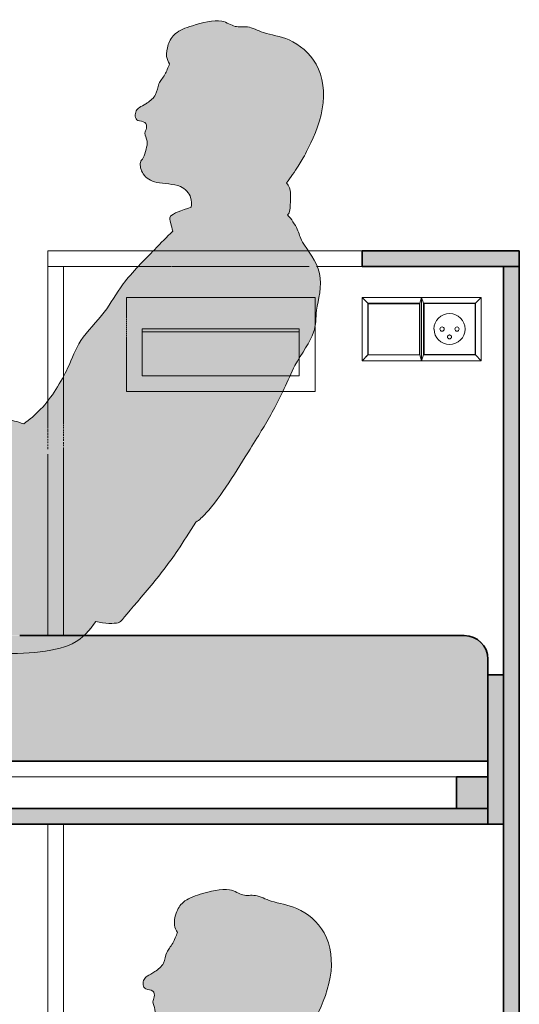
# Model space of a CAD drawing. Header units: centimetres. Extents: x 11682 to 15279, y -243 to 11866.
# Tile 8 of 13: x 13751 to 13815, y 736 to 861. Entities that reach past the tile are written whole.
import ezdxf

# ---------------------------------------------------------------- set-up
doc = ezdxf.new("R2010")
doc.units = ezdxf.units.CM
for name, color, linetype, lineweight in [('A-DETL-GENF', 92, 'Continuous', 18), ('A-GENM', 13, 'Continuous', 18), ('E-ELEC-FIXT', 91, 'Continuous', 18), ('G-IMPT', 8, 'Continuous', 18)]:
    doc.layers.add(name, color=color, linetype=linetype, lineweight=lineweight)

# ---------------------------------------------------------------- blocks, each defined once
blk = doc.blocks.new('FURN_Sp_Lozko 2-02Nrozk - E25-LZ-01-10197810-E25-LZ-02-3 Copy 1')
at = {"layer": 'A-GENM'}
for points in [[(11821.54, 830), (11841.54, 830), (11841.54, 832), (11821.54, 832)], [(11841.54, 630), (11841.54, 830), (11839.54, 830), (11839.54, 630)], [(11747.54, 767), (11837.54, 767), (11837.54, 780), (11837.43, 780.78), (11837.13, 781.5), (11836.66, 782.12), (11836.04, 782.6), (11835.31, 782.9), (11834.54, 783), (11786.23, 783), (11785.81, 782.68), (11785.22, 782.31), (11784.55, 781.97), (11783.81, 781.67), (11782.9, 781.38), (11782.13, 781.19), (11781.04, 780.99), (11780.15, 780.88), (11779.04, 780.79), (11777.31, 780.72), (11775.6, 780.72), (11773.85, 780.79), (11771.5, 780.98), (11769.22, 781.21), (11766.44, 781.58), (11764.26, 781.85), (11761.06, 782.17), (11758.98, 782.32), (11756.93, 782.38), (11750.05, 782.51), (11748.95, 782.53), (11748.41, 782.12), (11747.94, 781.5), (11747.64, 780.78), (11747.54, 780), (11747.54, 772.88)], [(11837.54, 759), (11839.54, 759), (11839.54, 778), (11837.54, 778), (11837.54, 761)], [(11806.36, 759), (11837.54, 759), (11837.54, 761), (11747.54, 761), (11747.54, 759), (11797.71, 759)]]:
    blk.add_hatch(color=8, dxfattribs=at).paths.add_polyline_path(points)
h = blk.add_hatch(color=8, dxfattribs=at)
h.paths.add_polyline_path([(11837.54, 761), (11837.54, 765), (11833.54, 765), (11833.54, 761), (11837.2, 761)])
h.paths.add_polyline_path([(11751.54, 761), (11751.54, 765), (11747.54, 765), (11747.54, 761)])
for p, q in [((11781.54, 830), (11781.54, 832)), ((11781.54, 832), (11794.95, 832)), ((11794.95, 832), (11795.12, 832)), ((11795.12, 832), (11795.42, 832)), ((11795.42, 832), (11795.71, 832)), ((11795.72, 832), (11795.99, 832)), ((11796, 832), (11796.26, 832)), ((11796.28, 832), (11796.54, 832)), ((11796.55, 832), (11796.79, 832)), ((11796.81, 832), (11797.05, 832)), ((11797.07, 832), (11797.31, 832)), ((11797.32, 832), (11797.56, 832)), ((11797.59, 832), (11798.92, 832)), ((11798.95, 832), (11799.54, 832)), ((11799.57, 832), (11800.17, 832)), ((11800.2, 832), (11814.4, 832)), ((11814.4, 832), (11814.43, 832)), ((11814.43, 832), (11814.5, 832)), ((11814.5, 832), (11814.53, 832)), ((11814.53, 832), (11814.57, 832)), ((11814.57, 832), (11814.61, 832)), ((11814.61, 832), (11814.64, 832)), ((11814.67, 832), (11821.54, 832)), ((11781.54, 830), (11781.54, 812.89)), ((11793.02, 830), (11781.54, 830)), ((11783.54, 830), (11783.54, 816.01)), ((11783.54, 830), (11783.54, 816.01)), ((11793.25, 830), (11793.02, 830)), ((11793.66, 830), (11793.25, 830)), ((11797.29, 830), (11793.66, 830)), ((11797.61, 830), (11797.35, 830)), ((11797.9, 830), (11797.64, 830)), ((11814.8, 830), (11797.95, 830)), ((11815.81, 830), (11815.74, 830)), ((11821.54, 830), (11815.82, 830)), ((11792.12, 826.06), (11791.54, 826.06)), ((11791.54, 826.06), (11791.54, 825.99)), ((11791.54, 825.98), (11791.54, 825.79)), ((11791.54, 825.77), (11791.54, 825.59)), ((11791.54, 825.56), (11791.54, 825.36)), ((11791.54, 825.34), (11791.54, 825.15)), ((11791.54, 825.12), (11791.54, 824.93)), ((11791.54, 824.91), (11791.54, 824.72)), ((11797.71, 826.06), (11792.15, 826.06)), ((11805.11, 826.06), (11797.72, 826.06)), ((11812.52, 826.06), (11805.14, 826.06)), ((11815.54, 826.06), (11812.52, 826.06)), ((11815.54, 825.04), (11815.54, 826.06)), ((11815.54, 824.85), (11815.54, 825.04)), ((11821.54, 826.06), (11822.27, 825.33)), ((11821.54, 826.06), (11821.54, 818)), ((11829.11, 826.06), (11821.54, 826.06)), ((11822.27, 818.73), (11822.27, 825.33)), ((11822.27, 825.33), (11828.87, 825.33)), ((11828.87, 825.33), (11829.11, 826.06)), ((11829.11, 826.06), (11828.87, 825.33)), ((11828.87, 825.33), (11828.87, 818.73)), ((11829.11, 818), (11829.11, 826.06)), ((11829.11, 826.06), (11829.36, 825.33)), ((11829.11, 826.06), (11829.11, 818)), ((11829.36, 825.33), (11829.11, 826.06)), ((11836.69, 826.06), (11829.11, 826.06)), ((11829.36, 818.73), (11829.36, 825.33)), ((11829.36, 825.33), (11835.96, 825.33)), ((11835.96, 825.33), (11836.69, 826.06)), ((11836.22, 825.59), (11835.96, 825.33)), ((11835.96, 825.33), (11835.96, 818.73)), ((11836.69, 818), (11836.69, 826.06)), ((11791.54, 824.71), (11791.54, 824.52)), ((11791.54, 824.5), (11791.54, 824.32)), ((11791.54, 824.28), (11791.54, 824.1)), ((11791.54, 824.08), (11791.54, 823.9)), ((11791.54, 823.86), (11791.54, 823.68)), ((11815.54, 824.76), (11815.54, 824.85)), ((11815.54, 824.66), (11815.54, 824.75)), ((11815.54, 824.58), (11815.54, 824.66)), ((11815.54, 824.48), (11815.54, 824.57)), ((11815.54, 824.39), (11815.54, 824.48)), ((11815.54, 824.3), (11815.54, 824.39)), ((11815.54, 824.21), (11815.54, 824.3)), ((11815.54, 824.13), (11815.54, 824.21)), ((11815.54, 823.56), (11815.54, 824.13)), ((11791.54, 823.63), (11791.54, 823.44)), ((11791.54, 823.39), (11791.54, 823.2)), ((11791.54, 823.14), (11791.54, 822.95)), ((11791.54, 822.88), (11791.54, 822.69)), ((11791.54, 822.6), (11791.54, 822.41)), ((11815.54, 823.49), (11815.54, 823.54)), ((11815.54, 823.41), (11815.54, 823.46)), ((11815.54, 823.35), (11815.54, 823.4)), ((11815.54, 823.29), (11815.54, 823.34)), ((11815.54, 823.22), (11815.54, 823.27)), ((11815.54, 823.11), (11815.54, 823.21)), ((11815.54, 823.05), (11815.54, 823.1)), ((11815.54, 822.99), (11815.54, 823.04)), ((11815.54, 822.91), (11815.54, 822.96)), ((11815.54, 822.85), (11815.54, 822.89)), ((11815.54, 822.79), (11815.54, 822.84)), ((11815.54, 822.72), (11815.54, 822.77)), ((11815.54, 822.67), (11815.54, 822.71)), ((11815.54, 822.47), (11815.54, 822.66)), ((11815.54, 822.42), (11815.54, 822.45)), ((11791.54, 822.33), (11791.54, 822.13)), ((11791.54, 822.06), (11791.54, 821.87)), ((11791.54, 821.79), (11791.54, 821.6)), ((11791.54, 821.52), (11791.54, 821.32)), ((11791.54, 821.27), (11791.54, 821.07)), ((11793.54, 817.48), (11793.54, 822.06)), ((11793.54, 822.06), (11800.18, 822.06)), ((11793.54, 821.66), (11794.01, 821.66)), ((11794.03, 821.66), (11802.64, 821.66)), ((11800.2, 822.06), (11805.11, 822.06)), ((11802.64, 821.66), (11807.56, 821.66)), ((11805.14, 822.06), (11813.54, 822.06)), ((11807.58, 821.66), (11813.54, 821.66)), ((11813.54, 822.06), (11813.54, 819.17)), ((11815.54, 814.06), (11815.54, 822.34)), ((11791.54, 821.01), (11791.54, 819.53)), ((11791.54, 819.49), (11791.54, 814.06)), ((11813.54, 819.16), (11813.54, 819.02)), ((11813.54, 819.01), (11813.54, 818.72)), ((11813.54, 818.72), (11813.54, 818.57)), ((11822.27, 818.73), (11821.54, 818)), ((11822.05, 818.51), (11822.27, 818.73)), ((11828.87, 818.73), (11822.27, 818.73)), ((11829.11, 818), (11828.87, 818.73)), ((11828.87, 818.73), (11829.11, 818)), ((11829.36, 818.73), (11829.11, 818)), ((11829.11, 818), (11829.36, 818.73)), ((11835.96, 818.73), (11829.36, 818.73)), ((11836.69, 818), (11835.96, 818.73)), ((11793.54, 816.06), (11793.54, 817.46)), ((11813.54, 818.57), (11813.54, 818.43)), ((11813.54, 818.42), (11813.54, 818.32)), ((11813.54, 818.32), (11813.54, 816.06)), ((11821.54, 818), (11829.11, 818)), ((11829.11, 818), (11836.69, 818)), ((11783.54, 816.01), (11783.54, 815.9)), ((11783.54, 816.01), (11783.54, 815.9)), ((11783.54, 815.9), (11783.54, 815.65)), ((11783.54, 815.9), (11783.54, 815.65)), ((11783.54, 815.64), (11783.54, 815.38)), ((11783.54, 815.64), (11783.54, 815.38)), ((11783.54, 815.38), (11783.54, 815.12)), ((11783.54, 815.38), (11783.54, 815.12)), ((11783.54, 815.11), (11783.54, 814.85)), ((11783.54, 815.11), (11783.54, 814.85)), ((11797.71, 816.06), (11793.54, 816.06)), ((11805.11, 816.06), (11797.73, 816.06)), ((11810.05, 816.06), (11805.11, 816.06)), ((11810.5, 816.06), (11810.06, 816.06)), ((11810.82, 816.06), (11810.53, 816.06)), ((11811.14, 816.06), (11810.84, 816.06)), ((11811.45, 816.06), (11811.15, 816.06)), ((11811.76, 816.06), (11811.46, 816.06)), ((11812.07, 816.06), (11811.77, 816.06)), ((11812.36, 816.06), (11812.07, 816.06)), ((11813.54, 816.06), (11812.36, 816.06)), ((11783.54, 814.84), (11783.54, 814.58)), ((11783.54, 814.84), (11783.54, 814.58)), ((11783.54, 814.56), (11783.54, 814.3)), ((11783.54, 814.56), (11783.54, 814.3)), ((11783.54, 814.28), (11783.54, 814.02)), ((11783.54, 814.28), (11783.54, 814.02)), ((11783.54, 814), (11783.54, 813.73)), ((11783.54, 814), (11783.54, 813.73)), ((11783.54, 813.7), (11783.54, 813.44)), ((11783.54, 813.7), (11783.54, 813.44)), ((11791.54, 814.06), (11792.76, 814.06)), ((11792.77, 814.06), (11805.1, 814.06)), ((11805.11, 814.06), (11809.16, 814.06)), ((11809.19, 814.06), (11809.76, 814.06)), ((11809.78, 814.06), (11810.05, 814.06)), ((11810.09, 814.06), (11810.4, 814.06)), ((11810.41, 814.06), (11810.71, 814.06)), ((11810.72, 814.06), (11811.35, 814.06)), ((11811.35, 814.06), (11811.43, 814.06)), ((11811.43, 814.06), (11815.54, 814.06)), ((11781.54, 812.89), (11781.54, 811.74)), ((11783.54, 813.39), (11783.54, 810.22)), ((11783.54, 813.39), (11783.54, 810.22)), ((11781.54, 811.73), (11781.54, 811.46)), ((11781.54, 811.45), (11781.54, 811.18)), ((11781.54, 811.16), (11781.54, 810.9)), ((11781.54, 810.87), (11781.54, 810.62)), ((11781.54, 810.59), (11781.54, 810.33)), ((11781.54, 810.3), (11781.54, 810.04)), ((11781.54, 810), (11781.54, 809.75)), ((11783.54, 810.18), (11783.54, 809.95)), ((11783.54, 810.18), (11783.54, 809.95)), ((11783.54, 809.88), (11783.54, 809.65)), ((11783.54, 809.88), (11783.54, 809.65)), ((11781.54, 809.71), (11781.54, 809.46)), ((11781.54, 809.37), (11781.54, 809.15)), ((11781.54, 809.1), (11781.54, 808.85)), ((11781.54, 808.77), (11781.54, 808.52)), ((11783.54, 809.59), (11783.54, 809.37)), ((11783.54, 809.59), (11783.54, 809.37)), ((11783.54, 809.26), (11783.54, 809.03)), ((11783.54, 809.26), (11783.54, 809.03)), ((11783.54, 808.96), (11783.54, 808.74)), ((11783.54, 808.96), (11783.54, 808.74)), ((11783.54, 808.64), (11783.54, 808.42)), ((11783.54, 808.64), (11783.54, 808.42)), ((11781.54, 808.43), (11781.54, 808.19)), ((11781.54, 808.07), (11781.54, 807.83)), ((11781.54, 807.72), (11781.54, 807.48)), ((11783.54, 808.32), (11783.54, 808.1)), ((11783.54, 808.32), (11783.54, 808.1)), ((11783.54, 807.99), (11783.54, 807.78)), ((11783.54, 807.99), (11783.54, 807.78)), ((11783.54, 807.64), (11783.54, 807.43)), ((11783.54, 807.64), (11783.54, 807.43)), ((11781.54, 807.34), (11781.54, 807.11)), ((11781.54, 806.98), (11781.54, 806.74)), ((11783.54, 807.32), (11783.54, 807.1)), ((11783.54, 807.32), (11783.54, 807.1)), ((11783.54, 806.93), (11783.54, 806.33)), ((11783.54, 806.93), (11783.54, 806.33)), ((11783.54, 806.33), (11783.54, 805.34)), ((11783.54, 806.33), (11783.54, 805.34)), ((11781.54, 806.09), (11781.54, 783)), ((11783.54, 805.31), (11783.54, 804.3)), ((11783.54, 805.31), (11783.54, 804.3)), ((11783.54, 804.3), (11783.54, 783)), ((11783.54, 804.3), (11783.54, 783)), ((11751.54, 765), (11833.54, 765)), ((11781.54, 759), (11781.54, 701.14)), ((11783.54, 759), (11783.54, 703.71)), ((11783.54, 759), (11783.54, 703.71))]:
    blk.add_line(p, q, dxfattribs=at)
at = {"layer": 'A-GENM', "lineweight": 35}
for p, q in [((11841.54, 832), (11821.54, 832)), ((11821.54, 832), (11821.54, 830)), ((11841.54, 830), (11841.54, 832)), ((11821.54, 830), (11841.54, 830)), ((11841.54, 830), (11839.54, 830)), ((11839.54, 830), (11839.54, 630)), ((11841.54, 630), (11841.54, 830)), ((11786.23, 783), (11777.96, 783)), ((11834.54, 783), (11786.23, 783)), ((11837.54, 767), (11837.54, 780)), ((11839.54, 778), (11837.54, 778)), ((11837.54, 778), (11837.54, 759)), ((11839.54, 759), (11839.54, 778)), ((11747.54, 767), (11837.54, 767)), ((11837.54, 765), (11833.54, 765)), ((11833.54, 765), (11833.54, 761)), ((11837.54, 761), (11837.54, 765)), ((11837.54, 761), (11747.54, 761)), ((11833.54, 761), (11837.54, 761)), ((11837.54, 759), (11837.54, 761)), ((11747.54, 759), (11837.54, 759)), ((11837.54, 759), (11839.54, 759))]:
    blk.add_line(p, q, dxfattribs=at)
blk.add_arc((11834.54, 780), 3, 0, 90, dxfattribs=at)
blk = doc.blocks.new('KONTAKT-SIMON_Łącznik_jednobiegunowy_BASIC_zaciski_śrubowe - Kolor modułu - Biały-9376182-E25-LZ-02-3 Copy 1')
at = {"layer": 'E-ELEC-FIXT'}
for p, q in [((11822.32, 721.31), (11828.82, 721.31)), ((11822.32, 721.31), (11822.32, 721.25)), ((11828.82, 721.31), (11828.82, 721.25))]:
    blk.add_line(p, q, dxfattribs=at)
for points in [[(11822.32, 721.25), (11823.03, 721.23), (11824.47, 721.22), (11826.65, 721.22), (11828.09, 721.23), (11828.82, 721.25)], [(11822.32, 717.98), (11822.32, 718.51), (11822.32, 719.58), (11822.32, 720.68), (11822.32, 721.25)], [(11828.82, 721.25), (11828.82, 720.68), (11828.82, 719.58), (11828.82, 718.51), (11828.82, 717.98)], [(11822.32, 714.77), (11822.32, 715.32), (11822.32, 716.4), (11822.32, 717.46), (11822.32, 717.98)], [(11828.82, 717.98), (11828.82, 717.46), (11828.82, 716.4), (11828.82, 715.32), (11828.82, 714.77)], [(11828.82, 714.77), (11828.1, 714.76), (11826.66, 714.74), (11824.48, 714.74), (11823.04, 714.76), (11822.32, 714.77)]]:
    blk.add_open_spline(points, degree=3, dxfattribs=at)
blk = doc.blocks.new('KONTAKT-SIMON_Gniazdo_wtyczkowe_BASIC - Kolor modułu - Biały-V5-E25-LZ-02-3 Copy 1')
at = {"layer": 'E-ELEC-FIXT', "flags": 128}
for points in [[(11832.66, 821.28), (11832.65, 821.28), (11832.64, 821.28), (11832.63, 821.28), (11832.62, 821.28), (11832.61, 821.28), (11832.6, 821.27), (11832.59, 821.27), (11832.58, 821.27), (11832.57, 821.26), (11832.56, 821.26), (11832.55, 821.26), (11832.54, 821.25), (11832.53, 821.25), (11832.52, 821.24), (11832.51, 821.24), (11832.51, 821.23), (11832.5, 821.22), (11832.49, 821.22), (11832.48, 821.21), (11832.48, 821.2), (11832.47, 821.2), (11832.46, 821.19), (11832.46, 821.18), (11832.45, 821.17), (11832.44, 821.17), (11832.44, 821.16), (11832.43, 821.15), (11832.43, 821.14), (11832.43, 821.13), (11832.42, 821.12), (11832.42, 821.11), (11832.42, 821.1), (11832.41, 821.09), (11832.41, 821.08), (11832.41, 821.07), (11832.41, 821.06), (11832.41, 821.05), (11832.41, 821.04), (11832.41, 821.03), (11832.41, 821.02), (11832.41, 821.01), (11832.41, 821), (11832.41, 820.99), (11832.41, 820.98), (11832.41, 820.97), (11832.41, 820.96), (11832.42, 820.95), (11832.42, 820.94), (11832.42, 820.94), (11832.43, 820.93), (11832.43, 820.92), (11832.44, 820.91), (11832.44, 820.9), (11832.45, 820.89), (11832.45, 820.88), (11832.46, 820.87), (11832.47, 820.87), (11832.47, 820.86), (11832.48, 820.85), (11832.49, 820.85), (11832.49, 820.84), (11832.5, 820.83), (11832.51, 820.83), (11832.52, 820.82), (11832.53, 820.82), (11832.54, 820.81), (11832.54, 820.81), (11832.55, 820.8), (11832.56, 820.8), (11832.57, 820.79), (11832.58, 820.79), (11832.59, 820.79), (11832.6, 820.79), (11832.61, 820.78), (11832.62, 820.78), (11832.63, 820.78), (11832.64, 820.78), (11832.65, 820.78), (11832.66, 820.78)], [(11832.66, 820.78), (11832.67, 820.78), (11832.68, 820.78), (11832.69, 820.78), (11832.7, 820.78), (11832.7, 820.78), (11832.71, 820.79), (11832.72, 820.79), (11832.73, 820.79), (11832.74, 820.8), (11832.75, 820.8), (11832.76, 820.8), (11832.77, 820.81), (11832.78, 820.81), (11832.79, 820.82), (11832.8, 820.82), (11832.8, 820.83), (11832.81, 820.84), (11832.82, 820.84), (11832.83, 820.85), (11832.83, 820.86), (11832.84, 820.86), (11832.85, 820.87), (11832.85, 820.88), (11832.86, 820.89), (11832.87, 820.89), (11832.87, 820.9), (11832.88, 820.91), (11832.88, 820.92), (11832.88, 820.93), (11832.89, 820.94), (11832.89, 820.95), (11832.89, 820.96), (11832.9, 820.97), (11832.9, 820.98), (11832.9, 820.99), (11832.9, 821), (11832.9, 821.01), (11832.9, 821.02), (11832.91, 821.03), (11832.91, 821.04), (11832.9, 821.05), (11832.9, 821.06), (11832.9, 821.07), (11832.9, 821.08), (11832.9, 821.09), (11832.9, 821.1), (11832.89, 821.11), (11832.89, 821.12), (11832.89, 821.12), (11832.88, 821.13), (11832.88, 821.14), (11832.87, 821.15), (11832.87, 821.16), (11832.86, 821.17), (11832.86, 821.18), (11832.85, 821.19), (11832.85, 821.19), (11832.84, 821.2), (11832.83, 821.21), (11832.82, 821.21), (11832.82, 821.22), (11832.81, 821.23), (11832.8, 821.23), (11832.79, 821.24), (11832.78, 821.24), (11832.78, 821.25), (11832.77, 821.25), (11832.76, 821.26), (11832.75, 821.26), (11832.74, 821.27), (11832.73, 821.27), (11832.72, 821.27), (11832.71, 821.27), (11832.7, 821.28), (11832.69, 821.28), (11832.68, 821.28), (11832.67, 821.28), (11832.66, 821.28), (11832.66, 821.28)]]:
    blk.add_lwpolyline(points, dxfattribs=at)
at = {"layer": 'E-ELEC-FIXT'}
for centre, radius, start, end in [((11832.66, 822.03), 1.98, 0, 180), ((11832.66, 822.03), 1.97, 180, 0), ((11831.71, 822.03), 0.275, 0, 180), ((11831.71, 822.03), 0.275, 180, 0), ((11833.61, 822.03), 0.275, 0, 180), ((11833.61, 822.03), 0.275, 180, 0)]:
    blk.add_arc(centre, radius, start, end, dxfattribs=at)
for points in [[(11829.41, 825.28), (11830.12, 825.28), (11831.56, 825.28), (11833.74, 825.28), (11835.18, 825.28), (11835.91, 825.28)], [(11829.41, 822.03), (11829.41, 822.56), (11829.41, 823.63), (11829.41, 824.72), (11829.41, 825.28)], [(11835.91, 825.28), (11835.91, 824.72), (11835.91, 823.63), (11835.91, 822.56), (11835.91, 822.03)], [(11829.41, 818.78), (11829.41, 819.34), (11829.41, 820.43), (11829.41, 821.5), (11829.41, 822.03)], [(11835.91, 822.03), (11835.91, 821.5), (11835.91, 820.43), (11835.91, 819.34), (11835.91, 818.78)], [(11835.91, 818.78), (11835.19, 818.78), (11833.75, 818.78), (11831.57, 818.78), (11830.13, 818.78), (11829.41, 818.78)]]:
    blk.add_open_spline(points, degree=3, dxfattribs=at)
blk = doc.blocks.new('DEIT_CzlowiekM-Siedzacy - 01_dwg-9883474-E25-LZ-02-3 Copy 1')
at = {"layer": 'G-IMPT'}
h = blk.add_hatch(color=256, dxfattribs=at)
h.paths.add_polyline_path([(11738.46, 630), (11739.53, 630), (11739.76, 630.24), (11739.89, 630.86), (11740.08, 631.98), (11740.23, 633.28), (11740.33, 634.57), (11740.35, 635.67), (11740.32, 636.59), (11740.23, 637.43), (11740.08, 638.2), (11739.9, 638.9), (11739.66, 639.57), (11739.35, 640.27), (11739, 640.98), (11739.1, 642.11), (11739.12, 643.2), (11739.08, 643.84), (11738.95, 645.29), (11738.97, 645.75), (11739.06, 646.65), (11739.06, 647.18), (11738.96, 648.16), (11738.78, 650.02), (11738.76, 650.61), (11738.81, 651.15), (11739.07, 652.87), (11739.04, 653.51), (11739.01, 654.2), (11739.05, 654.92), (11739.15, 655.7), (11739.44, 657.62), (11739.77, 659.76), (11740.13, 662.65), (11740.29, 664.35), (11740.34, 665.46), (11740.32, 666.63), (11740.17, 668.65), (11740.04, 670.28), (11739.89, 671.55), (11739.69, 672.35), (11739.72, 672.52), (11739.75, 672.59), (11739.83, 672.68), (11740.08, 672.83), (11740.43, 672.91), (11740.93, 672.94), (11741.69, 672.93), (11742.34, 672.88), (11743.55, 672.71), (11745.83, 672.34), (11747.56, 672.15), (11747.66, 672.82), (11747.94, 673.5), (11748.46, 674.16), (11749.06, 674.61), (11749.8, 674.9), (11750.71, 675), (11792.48, 675), (11796.95, 680.37), (11797.99, 681.74), (11798.9, 683.02), (11799.89, 684.53), (11801.41, 686.88), (11802.09, 687.41), (11802.56, 687.87), (11803.15, 688.53), (11803.77, 689.31), (11804.63, 690.49), (11805.72, 692.1), (11807.1, 694.26), (11809.94, 698.85), (11810.92, 700.56), (11811.73, 702.06), (11812.62, 703.86), (11813.5, 705.76), (11814.08, 707), (11815.54, 709.33), (11815.98, 710.15), (11816.25, 710.74), (11816.42, 711.22), (11816.59, 712.06), (11816.68, 713.15), (11816.76, 713.86), (11816.94, 714.94), (11817.15, 716.12), (11817.22, 716.83), (11817.24, 717.49), (11817.2, 718.08), (11817.19, 718.16), (11816.99, 718.96), (11816.81, 719.44), (11816.49, 720.09), (11816.07, 720.8), (11814.85, 722.72), (11814.63, 723.25), (11814.24, 724.22), (11813.91, 724.83), (11813.5, 725.43), (11813.08, 726.05), (11813.33, 726.56), (11813.38, 727.03), (11813.43, 728.73), (11813.38, 729.09), (11813.32, 729.29), (11812.95, 729.99), (11812.91, 730.05), (11813.83, 731.32), (11814.55, 732.4), (11815.16, 733.44), (11815.81, 734.69), (11816.25, 735.65), (11816.79, 736.99), (11817.09, 737.93), (11817.35, 738.91), (11817.5, 739.66), (11817.59, 740.44), (11817.62, 741.12), (11817.6, 741.89), (11817.54, 742.53), (11817.4, 743.25), (11817.24, 743.87), (11817, 744.5), (11816.72, 745.09), (11816.37, 745.65), (11815.99, 746.17), (11815.71, 746.49), (11815.1, 747.08), (11814.6, 747.47), (11814.09, 747.81), (11813.39, 748.17), (11812.67, 748.46), (11812.28, 748.59), (11811.44, 748.81), (11810.61, 749.01), (11809.85, 749.26), (11808.11, 749.86), (11807.81, 749.91), (11807.5, 749.93), (11806.78, 749.91), (11806.43, 749.98), (11806, 750.15), (11804.88, 750.55), (11804.44, 750.65), (11803.96, 750.69), (11803.4, 750.64), (11802.62, 750.51), (11801.68, 750.29), (11800.77, 750.01), (11799.85, 749.68), (11799.33, 749.43), (11798.89, 749.13), (11798.44, 748.69), (11798.29, 748.5), (11797.98, 747.95), (11797.81, 747.48), (11797.69, 747.01), (11797.64, 746.53), (11797.66, 746.09), (11797.76, 745.7), (11797.89, 745.44), (11798.03, 745.21), (11797.69, 744.37), (11797.4, 743.78), (11797.14, 743.4), (11796.94, 743.13), (11796.68, 742.59), (11796.18, 741.2), (11796, 740.93), (11795.77, 740.68), (11795.33, 740.33), (11794.92, 740.06), (11794.18, 739.62), (11793.95, 739.44), (11793.77, 739.16), (11793.67, 738.86), (11793.65, 738.67), (11793.72, 738.38), (11793.84, 738.19), (11794.01, 738.02), (11794.3, 737.9), (11794.79, 737.8), (11794.88, 737.74), (11794.96, 737.62), (11795.04, 737.39), (11795.08, 737.06), (11795.06, 736.83), (11794.91, 736.39), (11794.93, 736.1), (11795.17, 735.25), (11795.16, 734.95), (11795.07, 734.39), (11794.91, 733.8), (11794.77, 733.45), (11794.58, 733.16), (11794.47, 732.98), (11794.36, 732.68), (11794.32, 732.32), (11794.33, 732.12), (11794.39, 731.83), (11794.52, 731.5), (11794.73, 731.13), (11794.78, 731.05), (11795.12, 730.7), (11795.43, 730.49), (11795.8, 730.3), (11796.18, 730.17), (11796.62, 730.08), (11799.13, 729.69), (11799.52, 729.51), (11799.87, 729.29), (11800.18, 729.05), (11800.42, 728.78), (11800.6, 728.47), (11800.73, 728.15), (11800.83, 727.74), (11800.84, 727.44), (11800.81, 727.14), (11800.76, 726.94), (11798.86, 726.25), (11798.43, 726.02), (11798.21, 725.85), (11798.2, 725.83), (11798.07, 725.39), (11798.13, 725.08), (11798.42, 723.88), (11796.54, 721.99), (11793.96, 719.33), (11793.06, 718.33), (11792.25, 717.33), (11791.65, 716.52), (11790.75, 715.14), (11789.86, 713.8), (11789.26, 713.05), (11787.03, 710.38), (11786.53, 709.64), (11786.36, 709.34), (11785.92, 708.43), (11784.88, 706.09), (11784.28, 704.94), (11783.69, 703.95), (11783.07, 703.01), (11782.52, 702.27), (11781.95, 701.59), (11781.35, 700.96), (11780.74, 700.38), (11780.11, 699.85), (11779.46, 699.38), (11777.91, 699.83), (11776.22, 700.11), (11775.02, 700.23), (11774.55, 700.34), (11774.2, 700.47), (11773.93, 700.64), (11773.67, 700.87), (11773.41, 701.19), (11772.55, 702.41), (11772.35, 702.57), (11772.02, 702.74), (11771.58, 702.85), (11771.39, 702.89), (11771.23, 703.38), (11770.98, 703.9), (11770.64, 704.48), (11770.33, 704.92), (11770.05, 705.22), (11769.93, 705.32), (11769.3, 705.68), (11768.83, 705.82), (11766.45, 706.45), (11766.44, 706.61), (11765.75, 707.24), (11765.14, 707.19), (11760.13, 706.76), (11759.19, 708), (11758.46, 708.9), (11757.55, 709.94), (11755.57, 712.06), (11753.96, 713.7), (11753.28, 714.34), (11752.57, 714.9), (11752.02, 715.27), (11751.64, 715.5), (11751.03, 715.78), (11750.38, 716.01), (11749.69, 716.18), (11749, 716.28), (11748.29, 716.32), (11747.56, 716.3), (11746.87, 716.22), (11746.22, 716.07), (11745.6, 715.86), (11745.01, 715.59), (11744.65, 715.39), (11744.15, 715.06), (11743.54, 714.55), (11742.71, 713.86), (11741.83, 713.11), (11740.96, 712.29), (11740.69, 711.88), (11740.48, 711.4), (11740.24, 710.67), (11740.04, 709.9), (11739.86, 708.86), (11739.61, 707.52), (11739.38, 706.47), (11739.08, 705.47), (11738.72, 704.42), (11738.11, 702.91), (11737.14, 700.63), (11736.84, 699.89), (11736.63, 699.17), (11736.49, 698.43), (11736.42, 697.81), (11736.29, 695.7), (11736.2, 695.39), (11736.09, 695.22), (11735.89, 694.99), (11735.41, 694.53), (11734.79, 693.86), (11734.58, 693.51), (11734.43, 693.12), (11734.3, 692.7), (11734.22, 692.24), (11733.02, 691.94), (11731.85, 691.59), (11730.64, 691.17), (11729.47, 690.71), (11728.32, 690.18), (11727.35, 689.75), (11726.75, 689.54), (11726.12, 689.39), (11725.35, 689.27), (11724.22, 689.17), (11722.74, 689.1), (11716.72, 688.89), (11715.58, 688.77), (11714.81, 688.64), (11714.27, 688.49), (11713.91, 688.32), (11713.64, 688.14), (11713.39, 687.92), (11713.11, 687.48), (11713.02, 687.19), (11712.96, 686.85), (11712.96, 686.47), (11713.05, 685.88), (11713.16, 685.37), (11713.3, 684.95), (11713.54, 684.49), (11713.83, 684.05), (11714.19, 683.62), (11714.59, 683.22), (11715.17, 682.73), (11715.82, 682.26), (11716.54, 681.81), (11717.48, 681.3), (11718.49, 680.82), (11719.56, 680.37), (11720.68, 679.96), (11721.83, 679.61), (11723, 679.31), (11724.16, 679.09), (11725.13, 678.97), (11726.05, 678.92), (11726.97, 678.92), (11727.06, 677.59), (11727.1, 676.32), (11727.11, 673.27), (11727.21, 672.35), (11727.42, 670.99), (11727.94, 668.4), (11728.25, 666.71), (11728.47, 665.05), (11728.62, 663.55), (11728.72, 661.95), (11728.75, 660.63), (11728.71, 659.32), (11728.65, 658.51), (11728.46, 656.83), (11728.44, 656.12), (11728.47, 655.79), (11728.55, 655.41), (11728.83, 654.57), (11729.19, 653.33), (11729.2, 652.96), (11729.13, 652.32), (11728.91, 650.52), (11728.92, 649.01), (11728.83, 648.28), (11728.72, 647.8), (11728.57, 647.18), (11728.5, 646.7), (11728.46, 645.8), (11728.45, 644.46), (11728.35, 644.06), (11728.17, 643.59), (11728.01, 643.33), (11727.73, 642.89), (11727.62, 642.55), (11727.56, 642.1), (11727.55, 641.67), (11727.56, 641.14), (11726.7, 640.53), (11726.1, 640.06), (11723.26, 637.68), (11722.38, 637.05), (11721.6, 636.55), (11720.89, 636.16), (11720.17, 635.83), (11719.45, 635.56), (11718.72, 635.35), (11717.97, 635.19), (11717.19, 635.08), (11716.04, 635), (11713.78, 634.87), (11713.07, 634.75), (11712.61, 634.61), (11712.21, 634.42), (11711.94, 634.23), (11711.71, 633.98), (11711.6, 633.81), (11711.45, 633.43), (11711.41, 633.14), (11711.41, 632.81), (11711.47, 632.47), (11711.6, 632.05), (11711.8, 631.65), (11712, 631.36), (11712.22, 631.12), (11712.48, 630.92), (11712.85, 630.71), (11713.27, 630.55), (11713.88, 630.39), (11714.73, 630.26), (11715.91, 630.13), (11717.53, 630.02), (11718.35, 630), (11723.41, 630.03), (11724.69, 630.15), (11726, 630.34), (11728.47, 630.78), (11730.2, 631.11), (11730.2, 630), (11738.46, 630)])
h.paths.add_polyline_path([(11793.09, 675.73), (11793.09, 675.73), (11793.15, 675.8)])
h.paths.add_polyline_path([(11766.45, 706.61), (11766.43, 706.7), (11766.27, 707.02), (11766.1, 707.15), (11765.76, 707.24), (11766.44, 706.61)])
h.paths.add_polyline_path([(11813.33, 729.29), (11813.14, 729.71), (11813.14, 729.69), (11813.33, 729.29)])
for points, knots in [([(11798.03, 745.21), (11797.85, 745.49), (11797.53, 746.13), (11797.77, 747.72), (11798.7, 749.27), (11800.9, 750.12), (11804.71, 751.1), (11806.27, 749.72), (11808.05, 750.13), (11810.01, 748.98), (11813.45, 748.6), (11817.35, 745.37), (11818.08, 739.51), (11815.54, 734.03), (11814.46, 732.22), (11813.44, 730.73), (11812.91, 730.05)], [-4.13009, -4.13009, -4.13009, -4.13009, -3.950304, -3.727776, -3.494908, -3.217137, -2.868058, -2.624983, -2.398393, -2.13503, -1.803556, -1.416229, -0.98656, -0.552532, -0.28868, 0, 0, 0, 0]), ([(11800.76, 726.94), (11800.84, 727.36), (11800.89, 728.28), (11799.51, 730), (11796.35, 729.85), (11794.53, 730.94), (11794.15, 732.7), (11794.75, 733.19), (11795.05, 734.35), (11795.32, 735.35), (11794.72, 736.38), (11795.19, 736.95), (11795.02, 737.94), (11793.93, 737.86), (11793.57, 738.53), (11793.75, 739.26), (11794.18, 739.69), (11795.22, 740.18), (11796.44, 741.19), (11796.53, 742.77), (11797.41, 743.58), (11797.84, 744.74), (11798.03, 745.21)], [-8.375519, -8.375519, -8.375519, -8.375519, -8.173247, -7.925208, -7.610764, -7.354749, -7.135015, -6.986069, -6.792309, -6.608133, -6.425573, -6.27928, -6.12186, -5.950769, -5.806626, -5.656729, -5.52064, -5.328458, -5.106373, -4.891537, -4.67747, -4.511493, -4.511493, -4.511493, -4.511493])]:
    blk.add_open_spline(points, degree=3, knots=knots, dxfattribs=at)
blk = doc.blocks.new('DEIT_CzlowiekM-Siedzacy - _M_Siedzacy-9883504-E25-LZ-02-3 Copy 1')
blk.add_blockref('DEIT_CzlowiekM-Siedzacy - 01_dwg-9883474-E25-LZ-02-3 Copy 1', (0, 0))
blk = doc.blocks.new('DEIT_CzlowiekM-Siedzacy - 01_dwg-V6-E25-LZ-02-3 Copy 1')
at = {"layer": 'G-IMPT'}
h = blk.add_hatch(color=256, dxfattribs=at)
h.paths.add_polyline_path([(11718.33, 740.59), (11722.41, 740.62), (11723.68, 740.74), (11725, 740.93), (11727.47, 741.38), (11729.2, 741.7), (11729.17, 740.59), (11738.53, 740.59), (11738.75, 740.83), (11738.89, 741.46), (11739.07, 742.57), (11739.23, 743.88), (11739.32, 745.17), (11739.35, 746.27), (11739.31, 747.18), (11739.22, 748.03), (11739.08, 748.79), (11738.89, 749.49), (11738.66, 750.16), (11738.34, 750.87), (11738, 751.58), (11738.09, 752.7), (11738.12, 753.8), (11738.08, 754.43), (11737.94, 755.88), (11737.97, 756.35), (11738.05, 757.18), (11738.04, 757.95), (11737.96, 758.75), (11737.77, 760.7), (11737.76, 761.21), (11737.8, 761.74), (11738.07, 763.47), (11738.04, 764.11), (11738.01, 764.79), (11738.04, 765.42), (11738.15, 766.29), (11738.44, 768.21), (11738.77, 770.35), (11739.13, 773.24), (11739.29, 774.94), (11739.34, 776.06), (11739.32, 777.23), (11739.17, 779.24), (11739.03, 780.87), (11738.88, 782.14), (11738.69, 782.95), (11738.72, 783.13), (11738.74, 783.18), (11738.82, 783.28), (11739.08, 783.42), (11739.43, 783.5), (11739.87, 783.54), (11740.68, 783.52), (11741.34, 783.47), (11742.54, 783.3), (11744.82, 782.93), (11746.14, 782.79), (11748.35, 782.6), (11748.99, 782.56), (11749.04, 782.6), (11749.76, 782.9), (11750.75, 783), (11786.25, 783.02), (11786.6, 783.33), (11787.01, 783.77), (11787.37, 784.27), (11787.68, 784.8), (11788.36, 784.66), (11789.04, 784.58), (11789.73, 784.55), (11790.28, 784.6), (11790.51, 784.64), (11790.93, 784.94), (11791.76, 785.94), (11795.55, 790.47), (11796.67, 791.9), (11797.63, 793.23), (11798.55, 794.6), (11800.38, 797.45), (11801.09, 798), (11801.56, 798.46), (11802.15, 799.13), (11802.77, 799.91), (11803.62, 801.08), (11804.72, 802.69), (11806.1, 804.85), (11808.93, 809.44), (11809.92, 811.15), (11810.72, 812.65), (11811.62, 814.45), (11812.52, 816.41), (11813.08, 817.6), (11814.53, 819.93), (11814.99, 820.76), (11815.25, 821.34), (11815.42, 821.82), (11815.59, 822.64), (11815.68, 823.74), (11815.76, 824.46), (11815.95, 825.59), (11816.14, 826.71), (11816.22, 827.46), (11816.24, 828.09), (11816.19, 828.68), (11816.11, 829.09), (11815.99, 829.55), (11815.81, 830.03), (11815.48, 830.69), (11815.06, 831.39), (11813.85, 833.32), (11813.63, 833.84), (11813.22, 834.84), (11812.91, 835.42), (11812.52, 836), (11812.08, 836.64), (11812.33, 837.15), (11812.37, 837.62), (11812.43, 839.32), (11812.38, 839.68), (11812.32, 839.88), (11811.95, 840.59), (11811.91, 840.64), (11812.83, 841.92), (11813.54, 843), (11814.16, 844.04), (11814.81, 845.29), (11815.24, 846.25), (11815.78, 847.59), (11816.09, 848.53), (11816.34, 849.51), (11816.49, 850.25), (11816.58, 850.98), (11816.62, 851.71), (11816.6, 852.48), (11816.53, 853.16), (11816.4, 853.85), (11816.23, 854.46), (11816, 855.09), (11815.71, 855.68), (11815.37, 856.24), (11814.98, 856.76), (11814.7, 857.08), (11814.09, 857.67), (11813.59, 858.06), (11813.08, 858.4), (11812.38, 858.77), (11811.66, 859.05), (11811.27, 859.19), (11810.44, 859.41), (11809.6, 859.61), (11808.84, 859.86), (11807.11, 860.46), (11806.8, 860.51), (11806.5, 860.53), (11805.77, 860.51), (11805.43, 860.58), (11805, 860.75), (11803.88, 861.14), (11803.44, 861.25), (11802.95, 861.28), (11802.4, 861.23), (11801.62, 861.1), (11800.68, 860.88), (11799.76, 860.61), (11798.84, 860.27), (11798.33, 860.03), (11797.89, 859.73), (11797.44, 859.29), (11797.29, 859.09), (11796.98, 858.55), (11796.8, 858.07), (11796.69, 857.6), (11796.64, 857.12), (11796.66, 856.68), (11796.75, 856.3), (11796.88, 856.03), (11797.03, 855.8), (11796.69, 854.96), (11796.39, 854.37), (11796.12, 853.97), (11795.94, 853.73), (11795.68, 853.19), (11795.18, 851.79), (11795, 851.52), (11794.77, 851.28), (11794.32, 850.92), (11793.97, 850.69), (11793.17, 850.21), (11792.95, 850.04), (11792.76, 849.75), (11792.66, 849.46), (11792.65, 849.26), (11792.73, 848.94), (11792.83, 848.78), (11793, 848.62), (11793.3, 848.49), (11793.78, 848.39), (11793.87, 848.33), (11793.96, 848.21), (11794.04, 847.99), (11794.08, 847.66), (11794.05, 847.43), (11793.91, 847.03), (11793.93, 846.7), (11794.17, 845.85), (11794.15, 845.54), (11794.06, 844.99), (11793.9, 844.39), (11793.77, 844.05), (11793.57, 843.76), (11793.47, 843.57), (11793.36, 843.28), (11793.31, 842.91), (11793.33, 842.71), (11793.39, 842.42), (11793.52, 842.09), (11793.72, 841.72), (11793.8, 841.62), (11794.11, 841.3), (11794.43, 841.08), (11794.78, 840.9), (11795.24, 840.75), (11795.62, 840.67), (11798.12, 840.28), (11798.51, 840.11), (11798.87, 839.89), (11799.17, 839.64), (11799.41, 839.37), (11799.59, 839.06), (11799.72, 838.74), (11799.82, 838.33), (11799.84, 838.03), (11799.81, 837.74), (11799.76, 837.54), (11797.86, 836.85), (11797.42, 836.62), (11797.2, 836.44), (11797.18, 836.38), (11797.07, 835.99), (11797.13, 835.68), (11797.42, 834.48), (11795.53, 832.59), (11792.95, 829.93), (11792.06, 828.92), (11791.24, 827.92), (11790.65, 827.11), (11789.75, 825.73), (11788.85, 824.39), (11788.26, 823.65), (11786.03, 820.97), (11785.53, 820.23), (11785.35, 819.93), (11784.92, 819.03), (11783.88, 816.68), (11783.23, 815.45), (11782.7, 814.57), (11782.06, 813.61), (11781.52, 812.87), (11780.95, 812.19), (11780.35, 811.55), (11779.74, 810.97), (11779.03, 810.38), (11778.46, 809.97), (11776.91, 810.42), (11775.21, 810.7), (11774.02, 810.83), (11773.55, 810.93), (11773.2, 811.07), (11772.92, 811.23), (11772.67, 811.46), (11772.41, 811.79), (11771.55, 813), (11771.35, 813.17), (11771.02, 813.34), (11770.58, 813.45), (11770.39, 813.48), (11770.22, 813.97), (11769.98, 814.5), (11769.64, 815.08), (11769.32, 815.52), (11769.05, 815.81), (11768.93, 815.91), (11768.3, 816.27), (11767.83, 816.41), (11765.45, 817.04), (11765.44, 817.2), (11764.75, 817.83), (11764.14, 817.78), (11759.13, 817.35), (11758.21, 818.57), (11757.46, 819.5), (11756.54, 820.54), (11754.7, 822.51), (11752.96, 824.29), (11752.28, 824.93), (11751.56, 825.49), (11751.02, 825.87), (11750.64, 826.09), (11750.03, 826.38), (11749.37, 826.6), (11748.69, 826.77), (11748, 826.88), (11747.29, 826.92), (11746.56, 826.9), (11745.85, 826.81), (11745.22, 826.67), (11744.59, 826.45), (11744.01, 826.18), (11743.4, 825.83), (11743.06, 825.59), (11742.54, 825.15), (11741.7, 824.45), (11740.83, 823.71), (11739.95, 822.88), (11739.69, 822.48), (11739.47, 821.99), (11739.23, 821.27), (11739.04, 820.5), (11738.85, 819.45), (11738.6, 818.11), (11738.37, 817.07), (11738.08, 816.07), (11737.71, 815.02), (11737.08, 813.43), (11736.14, 811.22), (11735.84, 810.5), (11735.62, 809.77), (11735.48, 809.02), (11735.41, 808.41), (11735.29, 806.3), (11735.19, 805.99), (11735.09, 805.81), (11734.88, 805.59), (11734.4, 805.12), (11733.79, 804.45), (11733.58, 804.1), (11733.42, 803.72), (11733.3, 803.29), (11733.22, 802.84), (11732, 802.53), (11730.85, 802.19), (11729.64, 801.77), (11728.46, 801.3), (11727.32, 800.78), (11726.34, 800.34), (11725.74, 800.14), (11725.14, 799.99), (11724.34, 799.87), (11723.22, 799.76), (11721.73, 799.69), (11715.71, 799.48), (11714.57, 799.36), (11713.78, 799.22), (11713.27, 799.08), (11712.91, 798.92), (11712.64, 798.74), (11712.38, 798.51), (11712.11, 798.07), (11712.01, 797.79), (11711.95, 797.44), (11711.96, 797.07), (11712.04, 796.48), (11712.15, 795.97), (11712.3, 795.55), (11712.53, 795.09), (11712.83, 794.64), (11713.18, 794.22), (11713.59, 793.81), (11714.17, 793.32), (11714.82, 792.86), (11715.53, 792.41), (11716.47, 791.9), (11717.49, 791.42), (11718.56, 790.97), (11719.68, 790.56), (11720.83, 790.2), (11721.99, 789.91), (11723.16, 789.69), (11724.13, 789.57), (11725.05, 789.51), (11725.96, 789.52), (11726.05, 788.25), (11726.09, 786.91), (11726.1, 783.86), (11726.2, 782.95), (11726.42, 781.59), (11726.94, 778.99), (11727.24, 777.31), (11727.47, 775.64), (11727.62, 774.14), (11727.72, 772.54), (11727.74, 771.22), (11727.71, 769.9), (11727.64, 769.11), (11727.46, 767.42), (11727.43, 766.72), (11727.47, 766.39), (11727.55, 766), (11727.83, 765.17), (11728.19, 763.93), (11728.2, 763.55), (11728.13, 762.92), (11727.91, 761.12), (11727.91, 759.6), (11727.83, 758.87), (11727.71, 758.39), (11727.62, 758.04), (11727.5, 757.29), (11727.46, 756.39), (11727.45, 755.05), (11727.34, 754.63), (11727.16, 754.18), (11727.01, 753.92), (11726.72, 753.49), (11726.62, 753.14), (11726.56, 752.69), (11726.55, 752.26), (11726.56, 751.74), (11725.71, 751.14), (11725.1, 750.65), (11722.25, 748.28), (11721.43, 747.67), (11720.6, 747.14), (11719.88, 746.75), (11719.17, 746.43), (11718.45, 746.16), (11717.72, 745.94), (11716.97, 745.79), (11716.18, 745.68), (11715.04, 745.59), (11712.81, 745.47), (11712.06, 745.35), (11711.6, 745.21), (11711.2, 745.01), (11710.94, 744.82), (11710.72, 744.6), (11710.6, 744.4), (11710.45, 744.02), (11710.41, 743.74), (11710.41, 743.41), (11710.47, 743.06), (11710.6, 742.64), (11710.8, 742.25), (11710.99, 741.96), (11711.22, 741.72), (11711.47, 741.51), (11711.84, 741.3), (11712.27, 741.14), (11712.88, 740.99), (11713.73, 740.85), (11714.91, 740.73), (11716.53, 740.61), (11717.35, 740.59), (11718.21, 740.59)])
h.paths.add_polyline_path([(11729.21, 741.73), (11729.21, 741.73), (11729.72, 742.06)])
h.paths.add_polyline_path([(11724.89, 749.64), (11724.89, 749.64), (11724.89, 749.72)])
h.paths.add_polyline_path([(11792.11, 786.35), (11792.11, 786.35), (11792.15, 786.39)])
h.paths.add_polyline_path([(11765.45, 817.2), (11765.43, 817.3), (11765.24, 817.63), (11765.1, 817.75), (11764.76, 817.83), (11765.44, 817.21)])
h.paths.add_polyline_path([(11812.32, 839.88), (11812.23, 840.14), (11812.1, 840.35)])
blk.add_hatch(color=256, dxfattribs=at).paths.add_polyline_path([(11776.17, 780.71), (11777.96, 780.74), (11779.6, 780.83), (11780.68, 780.94), (11781.67, 781.09), (11782.57, 781.29), (11783.54, 781.58), (11784.19, 781.82), (11784.89, 782.14), (11785.52, 782.49), (11786.09, 782.88), (11786.23, 783), (11750.32, 782.97), (11749.71, 782.88), (11748.99, 782.56), (11750.63, 782.49), (11753.47, 782.44), (11758.98, 782.32), (11760.54, 782.22), (11762.65, 782.02), (11765.9, 781.65), (11770.35, 781.08), (11773.26, 780.83), (11775.02, 780.73), (11775.6, 780.72)])
for points, knots in [([(11797.03, 855.8), (11796.85, 856.08), (11796.52, 856.72), (11796.77, 858.31), (11797.7, 859.86), (11799.9, 860.71), (11803.71, 861.69), (11805.27, 860.31), (11807.04, 860.73), (11809.01, 859.57), (11812.45, 859.19), (11816.34, 855.97), (11817.07, 850.1), (11814.54, 844.63), (11813.45, 842.82), (11812.43, 841.32), (11811.91, 840.64)], [-4.13009, -4.13009, -4.13009, -4.13009, -3.950304, -3.727776, -3.494908, -3.217137, -2.868058, -2.624983, -2.398393, -2.13503, -1.803556, -1.416229, -0.98656, -0.552532, -0.28868, 0, 0, 0, 0]), ([(11794.01, 850.71), (11794.06, 850.75), (11794.54, 851.04), (11795.43, 851.79), (11795.53, 853.37), (11796.41, 854.17), (11796.83, 855.34), (11797.03, 855.8)], [-5.3567486, -5.3567486, -5.3567486, -5.3567486, -5.3284577, -5.106373, -4.8915372, -4.6774701, -4.5114928, -4.5114928, -4.5114928, -4.5114928]), ([(11799.76, 837.54), (11799.84, 837.95), (11799.89, 838.88), (11798.5, 840.59), (11795.35, 840.45), (11793.52, 841.54), (11793.14, 843.29), (11793.74, 843.78), (11794.04, 844.95), (11794.31, 845.94), (11793.71, 846.97), (11794.19, 847.55), (11794.01, 848.53), (11792.93, 848.45), (11792.56, 849.12), (11792.75, 849.86), (11793.15, 850.26), (11793.7, 850.53), (11794.01, 850.71)], [-8.375519, -8.375519, -8.375519, -8.375519, -8.173247, -7.925208, -7.610764, -7.354749, -7.135015, -6.986069, -6.792309, -6.608133, -6.425573, -6.27928, -6.12186, -5.950769, -5.806626, -5.656729, -5.52064, -5.356755, -5.356755, -5.356755, -5.356755]), ([(11811.91, 840.64), (11812.57, 839.84), (11812.33, 838.25), (11812.39, 836.8), (11812.05, 836.59)], [-0.5441928, -0.5441928, -0.5441928, -0.5441928, -0.2492444, 0, 0, 0, 0]), ([(11797.43, 834.49), (11797.34, 834.86), (11797.12, 835.73), (11796.85, 836.62), (11798.53, 837.1), (11799.76, 837.54)], [-2.1955351, -2.1955351, -2.1955351, -2.1955351, -2.0856371, -1.9131686, -1.6100835, -1.6100835, -1.6100835, -1.6100835]), ([(11812.05, 836.59), (11812.52, 836.03), (11813.43, 834.74), (11813.74, 832.98), (11817.02, 829.23), (11815.5, 824.39), (11815.79, 821.65), (11813.89, 818.9), (11812.95, 817.4)], [-12.329349, -12.329349, -12.329349, -12.329349, -12.061659, -11.821641, -11.438225, -11.048477, -10.745551, -10.376534, -10.376534, -10.376534, -10.376534]), ([(11778.46, 809.97), (11779.22, 810.52), (11781.4, 812.28), (11784.25, 816.99), (11785.37, 820.66), (11789, 824.15), (11790.83, 827.84), (11795.13, 832.16), (11796.64, 833.72), (11797.43, 834.49)], [8.281501, 8.281501, 8.281501, 8.281501, 8.501785, 8.951356, 9.306364, 9.696164, 10.069653, 10.506703, 10.834099, 10.834099, 10.834099, 10.834099]), ([(11812.95, 817.4), (11812.11, 815.43), (11810.12, 811.29), (11807.44, 807.04), (11802.83, 799.52), (11800.8, 797.72), (11800.38, 797.45)], [-10.376534, -10.376534, -10.376534, -10.376534, -9.959095, -9.525886, -8.964316, -8.812875, -8.812875, -8.812875, -8.812875]), ([(11770.39, 813.45), (11771.17, 813.47), (11772.03, 812.58), (11772.81, 810.82), (11775.43, 810.73), (11776.85, 810.47), (11778.04, 810.1), (11778.46, 809.97)], [-4.890575, -4.890575, -4.890575, -4.890575, -4.657432, -4.410298, -4.129516, -3.868208, -3.739354, -3.739354, -3.739354, -3.739354]), ([(11800.38, 797.45), (11799.54, 796.16), (11797.58, 792.98), (11794.78, 789.47), (11791.05, 785.11), (11790.59, 784.5), (11788.78, 784.51), (11787.66, 784.81)], [3.350293, 3.350293, 3.350293, 3.350293, 3.620747, 4.067354, 4.479272, 4.628326, 4.924599, 4.924599, 4.924599, 4.924599]), ([(11787.66, 784.81), (11786.8, 783.71), (11784.93, 780.97), (11773.28, 780.28), (11761.56, 782.56), (11751.29, 782.31), (11743.88, 782.91), (11738.58, 784.01), (11738.92, 782.78), (11738.92, 781.79), (11739.18, 779.24), (11739.6, 774.53), (11738.17, 767.26), (11738.18, 765.73), (11737.86, 764.32), (11738.28, 763.39), (11737.37, 761.65), (11738.24, 760.86), (11737.58, 759.49), (11738.23, 757.45), (11737.89, 756.17), (11738, 755.04), (11738.19, 753.02), (11738.23, 752.33), (11737.99, 751.55)], [0, 0, 0, 0, 0.371969, 0.9714, 1.618369, 2.197898, 2.715419, 3.090165, 3.23646, 3.417744, 3.701201, 4.108922, 4.526664, 4.751613, 4.958833, 5.140287, 5.37934, 5.55301, 5.762495, 6.026854, 6.232052, 6.427376, 6.685467, 6.868648, 6.868648, 6.868648, 6.868648])]:
    blk.add_open_spline(points, degree=3, knots=knots, dxfattribs=at)
blk = doc.blocks.new('DEIT_CzlowiekM-Siedzacy - _M_Siedzacy-V7-E25-LZ-02-3 Copy 1')
blk.add_blockref('DEIT_CzlowiekM-Siedzacy - 01_dwg-V6-E25-LZ-02-3 Copy 1', (0, 0))

msp = doc.modelspace()

# ---------------------------------------------------------------- block references
at = {"layer": 'A-DETL-GENF'}
for name in ['DEIT_CzlowiekM-Siedzacy - _M_Siedzacy-V7-E25-LZ-02-3 Copy 1', 'DEIT_CzlowiekM-Siedzacy - _M_Siedzacy-9883504-E25-LZ-02-3 Copy 1']:
    msp.add_blockref(name, (1973.02, 0), dxfattribs=at)
at = {"layer": 'A-GENM'}
msp.add_blockref('FURN_Sp_Lozko 2-02Nrozk - E25-LZ-01-10197810-E25-LZ-02-3 Copy 1', (1973.02, 0), dxfattribs=at)
at = {"layer": 'E-ELEC-FIXT'}
for name, p in [('KONTAKT-SIMON_Łącznik_jednobiegunowy_BASIC_zaciski_śrubowe - Kolor modułu - Biały-9376182-E25-LZ-02-3 Copy 1', (1973.02, 104)), ('KONTAKT-SIMON_Gniazdo_wtyczkowe_BASIC - Kolor modułu - Biały-V5-E25-LZ-02-3 Copy 1', (1973.02, 0))]:
    msp.add_blockref(name, p, dxfattribs=at)

doc.saveas('drawing.dxf')
